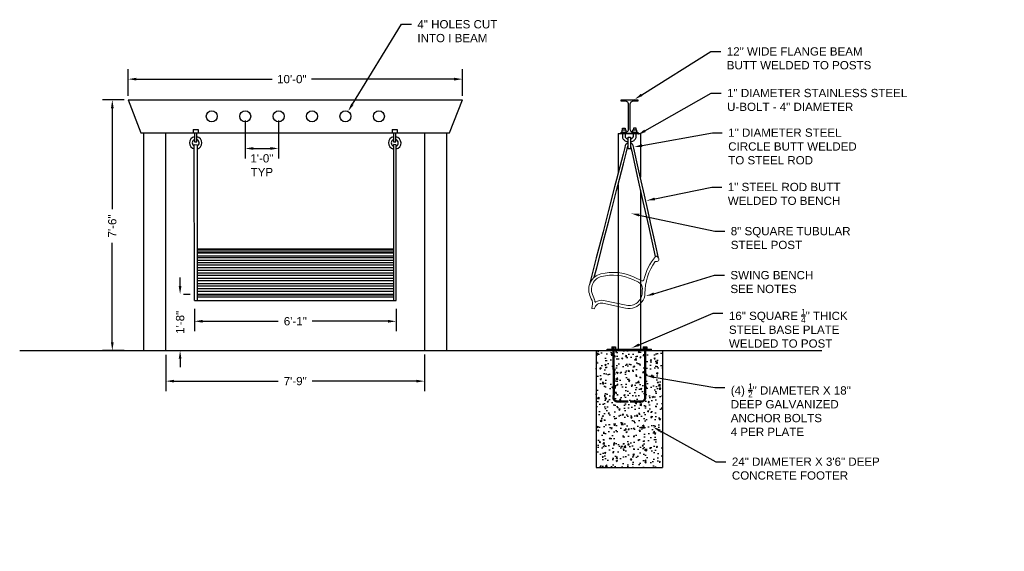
# Model space of a CAD drawing. Header units: feet. Extents: x -2747 to -2628, y 3172 to 3285.
# Tile 3 of 5: x -2747 to -2717, y 3269 to 3285. Entities that reach past the tile are written whole.
import ezdxf
from ezdxf import colors
from ezdxf.entities.mleader import LeaderData, LeaderLine
from ezdxf.math import Vec2, Vec3

# ---------------------------------------------------------------- set-up
doc = ezdxf.new("R2010")
doc.units = ezdxf.units.FT
doc.header["$LTSCALE"] = 20
doc.header["$MEASUREMENT"] = 0
doc.linetypes.add('SLD-Solid', pattern=[0])
doc.layers.add('MCD-P-SWING', color=152, linetype='Continuous')
doc.layers.add('MCD-TEXT', color=7, linetype='Continuous')
doc.styles.add('MCD basic', font='arial.ttf', dxfattribs={"height": 0.125})
doc.dimstyles.new('MCD-ENG', dxfattribs={"dimtxt": 0.125, "dimasz": 0.125, "dimexe": 0.15, "dimexo": 0.0625, "dimgap": 0.09, "dimtad": 0, "dimzin": 0, "dimdsep": 46, "dimtxsty": 'MCD basic', "dimcen": 0.09, "dimclrd": 256, "dimclre": 256, "dimclrt": 256, "dimadec": 1, "dimazin": 1, "dimtfac": 1, "dimtofl": 0, "dimtmove": 0, "dimatfit": 3, "dimfxl": 1, "dimtolj": 1, "dimtzin": 0, "dimlwd": -1, "dimarcsym": 0})

# ---------------------------------------------------------------- blocks, each defined once
blk = doc.blocks.new('*D83')
at = {"layer": 'Defpoints', "color": 0, "lineweight": 50, "ltscale": 0.25, "transparency": 16777216}
for p in [(-2733.545, 3283.02), (-2743.639, 3282.392), (-2733.545, 3282.392)]:
    blk.add_point(p, dxfattribs=at)
at = {"layer": 'MCD-TEXT', "lineweight": -2, "ltscale": 0.25, "transparency": 16777216}
for p, q in [((-2743.639, 3282.517), (-2743.639, 3283.32)), ((-2733.545, 3282.517), (-2733.545, 3283.32))]:
    blk.add_line(p, q, dxfattribs=at)
at = {"layer": 'MCD-TEXT', "ltscale": 0.25, "transparency": 16777216}
for p, q in [((-2743.389, 3283.02), (-2739.295, 3283.02)), ((-2733.795, 3283.02), (-2738.1, 3283.02))]:
    blk.add_line(p, q, dxfattribs=at)
at = {"layer": 'MCD-TEXT', "lineweight": 50, "ltscale": 0.25, "transparency": 16777216}
for points in [[(-2743.389, 3283.062), (-2743.389, 3282.978), (-2743.639, 3283.02)], [(-2733.795, 3283.062), (-2733.795, 3282.978), (-2733.545, 3283.02)]]:
    blk.add_solid(points, dxfattribs=at)
at = {"layer": 'MCD-TEXT', "ltscale": 0.25, "transparency": 16777216, "insert": (-2738.697, 3283.02), "char_height": 0.25, "attachment_point": 5, "style": 'MCD basic'}
blk.add_mtext('\\A1;10\'-0"', dxfattribs=at)
blk = doc.blocks.new('*D84')
at = {"layer": 'Defpoints', "color": 0, "lineweight": 50, "ltscale": 0.25, "transparency": 16777216}
for p in [(-2743.639, 3282.392), (-2744.119, 3274.821), (-2743.639, 3274.821)]:
    blk.add_point(p, dxfattribs=at)
at = {"layer": 'MCD-TEXT', "lineweight": -2, "ltscale": 0.25, "transparency": 16777216}
for p, q in [((-2743.764, 3282.392), (-2744.419, 3282.392)), ((-2743.764, 3274.821), (-2744.419, 3274.821))]:
    blk.add_line(p, q, dxfattribs=at)
at = {"layer": 'MCD-TEXT', "ltscale": 0.25, "transparency": 16777216}
for p, q in [((-2744.119, 3282.142), (-2744.119, 3279.095)), ((-2744.119, 3275.071), (-2744.119, 3278.072))]:
    blk.add_line(p, q, dxfattribs=at)
at = {"layer": 'MCD-TEXT', "lineweight": 50, "ltscale": 0.25, "transparency": 16777216}
for points in [[(-2744.16, 3282.142), (-2744.077, 3282.142), (-2744.119, 3282.392)], [(-2744.16, 3275.071), (-2744.077, 3275.071), (-2744.119, 3274.821)]]:
    blk.add_solid(points, dxfattribs=at)
at = {"layer": 'MCD-TEXT', "ltscale": 0.25, "transparency": 16777216, "insert": (-2744.119, 3278.584), "char_height": 0.25, "attachment_point": 5, "rotation": 90, "style": 'MCD basic'}
blk.add_mtext('\\A1;7\'-6"', dxfattribs=at)
blk = doc.blocks.new('*D85')
at = {"layer": 'Defpoints', "color": 0, "lineweight": 50, "ltscale": 0.25, "transparency": 16777216}
for p in [(-2740.105, 3281.899), (-2739.096, 3281.899), (-2739.096, 3280.926)]:
    blk.add_point(p, dxfattribs=at)
at = {"layer": 'MCD-TEXT', "lineweight": -2, "ltscale": 0.25, "transparency": 16777216}
for p, q in [((-2740.105, 3281.774), (-2740.105, 3280.626)), ((-2739.096, 3281.774), (-2739.096, 3280.626))]:
    blk.add_line(p, q, dxfattribs=at)
at = {"layer": 'MCD-TEXT', "ltscale": 0.25, "transparency": 16777216}
blk.add_line((-2739.855, 3280.926), (-2739.346, 3280.926), dxfattribs=at)
at = {"layer": 'MCD-TEXT', "lineweight": 50, "ltscale": 0.25, "transparency": 16777216}
for points in [[(-2739.855, 3280.968), (-2739.855, 3280.884), (-2740.105, 3280.926)], [(-2739.346, 3280.968), (-2739.346, 3280.884), (-2739.096, 3280.926)]]:
    blk.add_solid(points, dxfattribs=at)
at = {"layer": 'MCD-TEXT', "ltscale": 0.25, "transparency": 16777216, "insert": (-2739.601, 3280.42), "char_height": 0.25, "attachment_point": 5, "style": 'MCD basic'}
blk.add_mtext('\\A1;1\'-0"\\PTYP', dxfattribs=at)
blk = doc.blocks.new('*D86')
at = {"layer": 'Defpoints', "color": 0, "lineweight": 50, "ltscale": 0.25, "transparency": 16777216}
for p in [(-2741.64, 3276.21), (-2735.544, 3276.21), (-2735.544, 3275.705)]:
    blk.add_point(p, dxfattribs=at)
at = {"layer": 'MCD-TEXT', "lineweight": -2, "ltscale": 0.25, "transparency": 16777216}
for p, q in [((-2741.64, 3276.085), (-2741.64, 3275.405)), ((-2735.544, 3276.085), (-2735.544, 3275.405))]:
    blk.add_line(p, q, dxfattribs=at)
at = {"layer": 'MCD-TEXT', "ltscale": 0.25, "transparency": 16777216}
for p, q in [((-2741.39, 3275.705), (-2739.105, 3275.705)), ((-2735.794, 3275.705), (-2738.079, 3275.705))]:
    blk.add_line(p, q, dxfattribs=at)
at = {"layer": 'MCD-TEXT', "lineweight": 50, "ltscale": 0.25, "transparency": 16777216}
for points in [[(-2741.39, 3275.747), (-2741.39, 3275.663), (-2741.64, 3275.705)], [(-2735.794, 3275.747), (-2735.794, 3275.663), (-2735.544, 3275.705)]]:
    blk.add_solid(points, dxfattribs=at)
at = {"layer": 'MCD-TEXT', "ltscale": 0.25, "transparency": 16777216, "insert": (-2738.592, 3275.705), "char_height": 0.25, "attachment_point": 5, "style": 'MCD basic'}
blk.add_mtext('\\A1;6\'-1"', dxfattribs=at)
blk = doc.blocks.new('*D87')
at = {"layer": 'Defpoints', "color": 0, "lineweight": 50, "ltscale": 0.25, "transparency": 16777216}
for p in [(-2742.09, 3276.525), (-2742.09, 3274.821), (-2742.071, 3274.821)]:
    blk.add_point(p, dxfattribs=at)
at = {"layer": 'MCD-TEXT', "ltscale": 0.25, "transparency": 16777216}
for p, q in [((-2742.071, 3276.775), (-2742.071, 3277.025)), ((-2742.071, 3274.571), (-2742.071, 3274.321))]:
    blk.add_line(p, q, dxfattribs=at)
at = {"layer": 'MCD-TEXT', "lineweight": -2, "ltscale": 0.25, "transparency": 16777216}
for p, q in [((-2741.965, 3276.525), (-2741.771, 3276.525)), ((-2741.965, 3274.821), (-2741.771, 3274.821))]:
    blk.add_line(p, q, dxfattribs=at)
at = {"layer": 'MCD-TEXT', "lineweight": 50, "ltscale": 0.25, "transparency": 16777216}
for points in [[(-2742.113, 3276.775), (-2742.03, 3276.775), (-2742.071, 3276.525)], [(-2742.113, 3274.571), (-2742.03, 3274.571), (-2742.071, 3274.821)]]:
    blk.add_solid(points, dxfattribs=at)
at = {"layer": 'MCD-TEXT', "ltscale": 0.25, "transparency": 16777216, "insert": (-2742.071, 3275.673), "char_height": 0.25, "attachment_point": 5, "rotation": 90, "style": 'MCD basic'}
blk.add_mtext('\\A1;1\'-8"', dxfattribs=at)
blk = doc.blocks.new('*D88')
at = {"layer": 'Defpoints', "color": 0, "lineweight": 50, "ltscale": 0.25, "transparency": 16777216}
for p in [(-2742.502, 3274.821), (-2734.689, 3274.824), (-2734.689, 3273.897)]:
    blk.add_point(p, dxfattribs=at)
at = {"layer": 'MCD-TEXT', "lineweight": -2, "ltscale": 0.25, "transparency": 16777216}
for p, q in [((-2742.502, 3274.696), (-2742.502, 3273.597)), ((-2734.689, 3274.699), (-2734.689, 3273.597))]:
    blk.add_line(p, q, dxfattribs=at)
at = {"layer": 'MCD-TEXT', "ltscale": 0.25, "transparency": 16777216}
for p, q in [((-2742.252, 3273.897), (-2739.107, 3273.897)), ((-2734.939, 3273.897), (-2738.084, 3273.897))]:
    blk.add_line(p, q, dxfattribs=at)
at = {"layer": 'MCD-TEXT', "lineweight": 50, "ltscale": 0.25, "transparency": 16777216}
for points in [[(-2742.252, 3273.939), (-2742.252, 3273.856), (-2742.502, 3273.897)], [(-2734.939, 3273.939), (-2734.939, 3273.856), (-2734.689, 3273.897)]]:
    blk.add_solid(points, dxfattribs=at)
at = {"layer": 'MCD-TEXT', "ltscale": 0.25, "transparency": 16777216, "insert": (-2738.595, 3273.897), "char_height": 0.25, "attachment_point": 5, "style": 'MCD basic'}
blk.add_mtext('\\A1;7\'-9"', dxfattribs=at)

msp = doc.modelspace()

# ---------------------------------------------------------------- hatches: boundary and pattern name
at = {"layer": 'MCD-P-SWING', "ltscale": 0.25}
h = msp.add_hatch(dxfattribs=at)
h.set_pattern_fill('AR-CONC', color=256, scale=0.06)
h.set_pattern_definition([(50, (0, 25.8312), (0.43035611, -0.03765128), [0.045, -0.495]), (355, (0, 25.8312), (-0.0832508, 0.45131528), [0.036, -0.396]), (100.451444, (0.03586, 25.82805), (0.34710531, 0.413663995), [0.038244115, -0.420685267]), (46.1842, (0, 25.9512), (0.6403448, -0.09931157), [0.0675, -0.7425]), (96.635635, (0.05336, 25.9429), (0.56079717, 0.58447116), [0.05736621, -0.63102826]), (351.184164, (0, 25.9512), (0.56079717, 0.58447116), [0.054, -0.594]), (21, (0.06, 25.9212), (0.35814423, -0.241571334), [0.045, -0.495]), (326, (0.06, 25.9212), (0.1459892, 0.435090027), [0.036, -0.396]), (71.451445, (0.08985, 25.90106), (0.504133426, 0.19351869), [0.038244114, -0.420685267]), (37.5, (0, 25.83119), (0.007295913, 0.1997363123), [0, -0.3912, 0, -0.402, 0, -0.3975]), (7.5, (0, 25.8312), (0.157841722, 0.236647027), [0, -0.2292, 0, -0.3822, 0, -0.1515]), (327.5, (-0.1338, 25.83119), (0.320293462, -0.013532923), [0, -0.15, 0, -0.468, 0, -0.621]), (317.5, (-0.1938, 25.8312), (0.349911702, 0.06006299), [0, -0.195, 0, -0.3108, 0, -0.441])])
h.paths.add_polyline_path([(-2727.505, 3274.821), (-2729.505, 3274.821), (-2729.505, 3271.288), (-2727.505, 3271.288)])

# ---------------------------------------------------------------- linework, layer by layer
for p, q in [((-2743.639, 3282.392), (-2733.545, 3282.392)), ((-2743.639, 3282.392), (-2743.256, 3281.402)), ((-2733.934, 3281.402), (-2733.545, 3282.392)), ((-2728.754, 3282.392), (-2728.249, 3282.392)), ((-2728.754, 3282.351), (-2728.754, 3282.392)), ((-2728.61, 3282.35), (-2728.754, 3282.351)), ((-2728.591, 3282.347), (-2728.61, 3282.35)), ((-2728.568, 3282.338), (-2728.591, 3282.347)), ((-2728.551, 3282.325), (-2728.568, 3282.338)), ((-2728.534, 3282.3), (-2728.551, 3282.325)), ((-2728.527, 3282.276), (-2728.534, 3282.3)), ((-2728.525, 3282.264), (-2728.527, 3282.276)), ((-2728.525, 3281.528), (-2728.525, 3282.264)), ((-2728.459, 3282.325), (-2728.484, 3282.266)), ((-2728.484, 3282.266), (-2728.484, 3281.509)), ((-2728.397, 3282.351), (-2728.459, 3282.325)), ((-2728.249, 3282.351), (-2728.397, 3282.351)), ((-2728.249, 3282.392), (-2728.249, 3282.351)), ((-2743.256, 3281.402), (-2733.934, 3281.402)), ((-2743.175, 3281.402), (-2743.175, 3274.821)), ((-2742.502, 3274.821), (-2742.502, 3281.402)), ((-2741.681, 3281.503), (-2741.681, 3281.402)), ((-2741.681, 3281.503), (-2741.526, 3281.503)), ((-2741.64, 3281.402), (-2741.636, 3281.131)), ((-2741.565, 3281.131), (-2741.565, 3281.402)), ((-2741.526, 3281.503), (-2741.526, 3281.402)), ((-2735.668, 3281.503), (-2735.668, 3281.402)), ((-2735.668, 3281.503), (-2735.513, 3281.503)), ((-2735.628, 3281.402), (-2735.624, 3281.131)), ((-2735.552, 3281.131), (-2735.552, 3281.402)), ((-2735.513, 3281.503), (-2735.513, 3281.402)), ((-2734.692, 3281.402), (-2734.689, 3274.821)), ((-2734.016, 3274.821), (-2734.016, 3281.402)), ((-2728.841, 3281.382), (-2728.168, 3281.382)), ((-2728.841, 3281.382), (-2728.841, 3280.176)), ((-2728.754, 3281.382), (-2728.754, 3281.423)), ((-2728.754, 3281.423), (-2728.599, 3281.423)), ((-2728.249, 3281.382), (-2728.754, 3281.382)), ((-2728.599, 3281.476), (-2728.734, 3281.476)), ((-2728.734, 3281.476), (-2728.734, 3281.423)), ((-2728.713, 3281.476), (-2728.713, 3281.537)), ((-2728.713, 3281.537), (-2728.633, 3281.537)), ((-2728.633, 3281.537), (-2728.633, 3281.476)), ((-2728.599, 3281.423), (-2728.599, 3281.476)), ((-2728.599, 3281.423), (-2728.579, 3281.43)), ((-2728.579, 3281.43), (-2728.562, 3281.439)), ((-2728.562, 3281.439), (-2728.551, 3281.449)), ((-2728.551, 3281.449), (-2728.541, 3281.46)), ((-2728.541, 3281.46), (-2728.532, 3281.476)), ((-2728.532, 3281.476), (-2728.527, 3281.496)), ((-2728.527, 3281.496), (-2728.525, 3281.528)), ((-2728.484, 3281.509), (-2728.459, 3281.449)), ((-2728.459, 3281.449), (-2728.411, 3281.423)), ((-2728.276, 3281.476), (-2728.411, 3281.476)), ((-2728.411, 3281.476), (-2728.411, 3281.423)), ((-2728.411, 3281.423), (-2728.397, 3281.423)), ((-2728.397, 3281.423), (-2728.343, 3281.423)), ((-2728.296, 3281.537), (-2728.377, 3281.537)), ((-2728.377, 3281.537), (-2728.377, 3281.476)), ((-2728.343, 3281.423), (-2728.251, 3281.423)), ((-2728.296, 3281.476), (-2728.296, 3281.537)), ((-2728.276, 3281.423), (-2728.276, 3281.476)), ((-2728.251, 3281.423), (-2728.251, 3281.382)), ((-2728.168, 3281.382), (-2728.168, 3280.056)), ((-2741.636, 3281.131), (-2741.565, 3281.131)), ((-2735.624, 3281.131), (-2735.552, 3281.131)), ((-2728.628, 3281.281), (-2728.624, 3281.269)), ((-2741.64, 3276.335), (-2741.643, 3281.041)), ((-2741.643, 3281.041), (-2741.56, 3281.039)), ((-2741.56, 3281.039), (-2741.56, 3276.335)), ((-2735.544, 3281.039), (-2735.628, 3281.041)), ((-2735.628, 3281.041), (-2735.628, 3276.335)), ((-2735.544, 3276.335), (-2735.544, 3281.039)), ((-2728.841, 3279.839), (-2728.841, 3274.821)), ((-2728.168, 3279.671), (-2728.168, 3274.821)), ((-2741.56, 3277.89), (-2735.628, 3277.89)), ((-2735.628, 3277.849), (-2741.56, 3277.849)), ((-2741.56, 3277.801), (-2735.628, 3277.801)), ((-2735.628, 3277.762), (-2741.56, 3277.762)), ((-2741.56, 3277.687), (-2735.628, 3277.687)), ((-2735.628, 3277.62), (-2741.56, 3277.62)), ((-2735.628, 3277.545), (-2741.56, 3277.545)), ((-2741.56, 3277.479), (-2735.628, 3277.479)), ((-2735.628, 3277.398), (-2741.56, 3277.398)), ((-2741.56, 3277.326), (-2735.628, 3277.326)), ((-2735.628, 3277.244), (-2741.56, 3277.244)), ((-2741.56, 3277.169), (-2735.628, 3277.169)), ((-2735.628, 3277.089), (-2741.56, 3277.089)), ((-2741.56, 3277.008), (-2735.628, 3277.008)), ((-2735.631, 3276.928), (-2741.56, 3276.928)), ((-2741.56, 3276.846), (-2735.628, 3276.846)), ((-2735.628, 3276.765), (-2741.56, 3276.765)), ((-2741.56, 3276.692), (-2735.628, 3276.692)), ((-2735.628, 3276.61), (-2741.56, 3276.61)), ((-2741.64, 3276.335), (-2735.544, 3276.335)), ((-2741.56, 3276.525), (-2735.628, 3276.525)), ((-2735.628, 3276.496), (-2741.56, 3276.496)), ((-2741.56, 3276.443), (-2735.628, 3276.443)), ((-2746.916, 3274.821), (-2722.691, 3274.821)), ((-2729.172, 3274.821), (-2729.172, 3274.863)), ((-2729.172, 3274.863), (-2727.838, 3274.863)), ((-2727.838, 3274.821), (-2727.838, 3274.863))]:
    msp.add_line(p, q, dxfattribs=at)
at = {"layer": 'MCD-P-SWING', "ltscale": 0.25, "flags": 128}
for points in [[(-2728.713, 3281.382), (-2728.713, 3281.301), (-2728.713, 3281.276), (-2728.71, 3281.262), (-2728.706, 3281.248), (-2728.698, 3281.23), (-2728.687, 3281.21), (-2728.673, 3281.192), (-2728.662, 3281.181), (-2728.647, 3281.168), (-2728.624, 3281.154), (-2728.606, 3281.146), (-2728.581, 3281.139), (-2728.566, 3281.136), (-2728.541, 3281.136)], [(-2728.633, 3281.382), (-2728.633, 3281.342), (-2728.633, 3281.311), (-2728.633, 3281.301), (-2728.629, 3281.285), (-2728.628, 3281.281), (-2728.624, 3281.269), (-2728.615, 3281.254), (-2728.606, 3281.244), (-2728.589, 3281.23), (-2728.57, 3281.222), (-2728.554, 3281.219), (-2728.541, 3281.22)], [(-2728.469, 3281.22), (-2728.45, 3281.22), (-2728.424, 3281.229), (-2728.403, 3281.244), (-2728.385, 3281.271), (-2728.379, 3281.296), (-2728.377, 3281.324), (-2728.377, 3281.349), (-2728.377, 3281.382)], [(-2728.469, 3281.136), (-2728.443, 3281.136), (-2728.43, 3281.138), (-2728.401, 3281.147), (-2728.377, 3281.159), (-2728.36, 3281.17), (-2728.344, 3281.184), (-2728.332, 3281.198), (-2728.319, 3281.217), (-2728.307, 3281.24), (-2728.301, 3281.259), (-2728.296, 3281.284), (-2728.295, 3281.303), (-2728.296, 3281.382)], [(-2728.541, 3281.077), (-2728.564, 3281.075), (-2728.598, 3281.059), (-2728.598, 3281.059), (-2728.618, 3281.038), (-2728.628, 3281.014), (-2728.64, 3280.96), (-2728.692, 3280.757), (-2728.889, 3279.992), (-2728.947, 3279.766), (-2729.13, 3279.055), (-2729.297, 3278.405), (-2729.5, 3277.619), (-2729.705, 3276.82)], [(-2728.541, 3281.272), (-2728.469, 3281.272), (-2728.469, 3280.915), (-2728.541, 3280.915), (-2728.541, 3281.272)], [(-2727.618, 3277.614), (-2727.68, 3277.89), (-2727.764, 3278.261), (-2727.86, 3278.686), (-2727.935, 3279.019), (-2728.046, 3279.514), (-2728.212, 3280.25), (-2728.366, 3280.935), (-2728.384, 3281.012), (-2728.41, 3281.058), (-2728.424, 3281.067), (-2728.44, 3281.074), (-2728.463, 3281.077), (-2728.469, 3281.077)], [(-2729.561, 3277.036), (-2729.487, 3277.323), (-2729.367, 3277.793), (-2729.269, 3278.174), (-2729.135, 3278.697), (-2729.032, 3279.096), (-2728.889, 3279.654), (-2728.801, 3279.997), (-2728.681, 3280.464), (-2728.599, 3280.782), (-2728.555, 3280.955), (-2728.545, 3280.992), (-2728.541, 3280.992)], [(-2728.469, 3280.992), (-2728.464, 3280.992), (-2728.432, 3280.846), (-2728.262, 3280.087), (-2728.091, 3279.326), (-2727.926, 3278.592), (-2727.718, 3277.661)], [(-2729.505, 3274.821), (-2729.505, 3271.288)], [(-2729.036, 3274.93), (-2728.922, 3274.93), (-2728.922, 3274.863)], [(-2729.036, 3274.93), (-2729.036, 3274.863)], [(-2728.081, 3274.93), (-2727.973, 3274.93), (-2727.973, 3274.863)], [(-2728.081, 3274.93), (-2728.081, 3274.863)], [(-2727.505, 3274.821), (-2727.505, 3271.288)], [(-2729.505, 3271.288), (-2727.505, 3271.288)]]:
    msp.add_lwpolyline(points, dxfattribs=at)
at = {"layer": 'MCD-P-SWING', "linetype": 'SLD-Solid', "lineweight": 15}
msp.add_lwpolyline([(-2727.672, 3277.667, 0.420469), (-2727.716, 3277.662, 0.112518), (-2728.066, 3276.959, -0.473913), (-2728.124, 3276.931), (-2728.359, 3277.041, 0.171394), (-2729.362, 3277.138, 0.456827), (-2729.694, 3276.487), (-2729.651, 3276.379, -0.187839), (-2729.627, 3276.167), (-2729.638, 3276.093), (-2729.555, 3276.08, -0.429634), (-2729.304, 3276.253), (-2728.615, 3276.106, 0.297199), (-2728.126, 3276.291, 0.175216), (-2728.031, 3276.543, -0.153485), (-2727.727, 3277.509), (-2727.686, 3277.509, 0.727021), (-2727.638, 3277.638)], format="xyb", close=True, dxfattribs=at)
msp.add_lwpolyline([(-2728.395, 3276.964, 0.171286), (-2729.342, 3277.057, 0.463168), (-2729.617, 3276.519), (-2729.573, 3276.411, -0.059451), (-2729.543, 3276.3, 0.557439), (-2729.516, 3276.288, -0.207558), (-2729.286, 3276.335), (-2728.597, 3276.188, 0.471793), (-2728.115, 3276.573, -0.016096), (-2728.109, 3276.686, 0.313364), (-2728.225, 3276.885), (-2728.395, 3276.964)], format="xyb", dxfattribs=at)
at = {"layer": 'MCD-P-SWING', "lineweight": 50, "ltscale": 0.25, "flags": 128}
for points in [[(-2728.539, 3273.287), (-2728.883, 3273.286), (-2728.898, 3273.288), (-2728.913, 3273.294), (-2728.926, 3273.3), (-2728.937, 3273.309), (-2728.948, 3273.318), (-2728.957, 3273.326), (-2728.967, 3273.342), (-2728.973, 3273.357), (-2728.977, 3273.366), (-2728.979, 3273.389), (-2728.976, 3273.541), (-2728.977, 3274.935)], [(-2728.473, 3273.287), (-2728.132, 3273.287), (-2728.103, 3273.287), (-2728.079, 3273.303), (-2728.059, 3273.318), (-2728.039, 3273.345), (-2728.027, 3273.379), (-2728.028, 3273.393), (-2728.025, 3273.621), (-2728.027, 3274.909), (-2728.027, 3274.929)]]:
    msp.add_lwpolyline(points, dxfattribs=at)
at = {"layer": 'MCD-P-SWING', "ltscale": 0.25}
for centre in [(-2741.115, 3281.899), (-2740.105, 3281.899), (-2739.096, 3281.899), (-2738.086, 3281.899), (-2737.077, 3281.899), (-2736.068, 3281.899)]:
    msp.add_circle(centre, 0.167, dxfattribs=at)
for centre, radius, start, end in [((-2741.6, 3281.093), 0.188, 101.8604, 256.8764), ((-2741.6, 3281.093), 0.105, 110.8151, 246.0554), ((-2741.6, 3281.093), 0.188, 282.4478, 79.1494), ((-2741.6, 3281.093), 0.105, 292.6383, 70.3558), ((-2735.587, 3281.093), 0.188, 101.8604, 257.3812), ((-2735.587, 3281.093), 0.105, 110.8151, 247.0384), ((-2735.587, 3281.093), 0.188, 283.4982, 79.1494), ((-2735.587, 3281.093), 0.105, 294.6335, 70.3558)]:
    msp.add_arc(centre, radius, start, end, dxfattribs=at)

# ---------------------------------------------------------------- dimensions: what is measured, and where the dimension line sits
at = {"layer": 'MCD-TEXT', "ltscale": 0.25}
for base, p1, p2, text, picture, middle in [((-2733.545, 3283.02), (-2743.639, 3282.392), (-2733.545, 3282.392), '10\'-0"', '*D83', (-2738.697, 3283.02)), ((-2739.096, 3280.926), (-2740.105, 3281.899), (-2739.096, 3281.899), '1\'-0"\\PTYP', '*D85', (-2739.601, 3280.42))]:
    dim = msp.add_linear_dim(base=base, p1=p1, p2=p2, text=text, dimstyle='MCD-ENG', override={"dimpost": "'"}, dxfattribs=at)
    dim.commit()
    dim.dimension.update_dxf_attribs({"geometry": picture, "text_midpoint": middle, "dimtype": 160})
dim = msp.add_linear_dim(base=(-2744.119, 3274.821), p1=(-2743.639, 3282.392), p2=(-2743.639, 3274.821), angle=90, text='7\'-6"', dimstyle='MCD-ENG', override={"dimpost": "'"}, dxfattribs=at)
dim.commit()
dim.dimension.update_dxf_attribs({"geometry": '*D84', "text_midpoint": (-2744.119, 3278.584), "dimtype": 160})
dim = msp.add_linear_dim(base=(-2742.071, 3274.821), p1=(-2742.09, 3276.525), p2=(-2742.09, 3274.821), angle=90, text='1\'-8"', dimstyle='MCD-ENG', override={"dimpost": "'"}, dxfattribs=at)
dim.commit()
dim.dimension.update_dxf_attribs({"geometry": '*D87', "text_midpoint": (-2742.071, 3275.673)})
for base, p1, p2, text, override, picture, middle in [((-2735.544, 3275.705), (-2741.64, 3276.21), (-2735.544, 3276.21), '6\'-1"', {"dimgap": 0.09, "dimpost": "'"}, '*D86', (-2738.592, 3275.705)), ((-2734.689, 3273.897), (-2742.502, 3274.821), (-2734.689, 3274.824), '7\'-9"', {"dimpost": "'"}, '*D88', (-2738.595, 3273.897))]:
    dim = msp.add_linear_dim(base=base, p1=p1, p2=p2, text=text, dimstyle='MCD-ENG', override=override, dxfattribs=at)
    dim.commit()
    dim.dimension.update_dxf_attribs({"geometry": picture, "text_midpoint": middle})

# ---------------------------------------------------------------- leaders
ml = msp.add_multileader_mtext('Standard', dxfattribs=at)
ml.set_content('4" HOLES CUT \\PINTO I BEAM', color=256, style='MCD basic')
ml.set_leader_properties()
ml.build(insert=Vec2(0, 0))
ml.multileader.update_dxf_attribs({"dogleg_length": 0.15, "arrow_head_size": 0.25, "scale": 2})
ctx = ml.context
ctx.base_point, ctx.scale, ctx.char_height, ctx.arrow_head_size, ctx.landing_gap_size, ctx.plane_origin = Vec3(-2735.084, 3284.676), 2, 0.25, 0.25, 0.18, Vec3(-2737.077, 3282.066)
notes = []
notes.append((ctx, [(0, (1, 1, 0), (-2735.384, 3284.676), (1, 0), 0.3, [(0, [(-2736.999, 3282.047)], 0, [])])]))
ctx.mtext.insert, ctx.mtext.flow_direction = Vec3(-2734.904, 3284.803), 5
ml = msp.add_multileader_mtext('Standard', dxfattribs=at)
ml.set_content('12" WIDE FLANGE BEAM\\PBUTT WELDED TO POSTS', color=256, style='MCD basic')
ml.set_leader_properties()
ml.build(insert=Vec2(0, 0))
ml.multileader.update_dxf_attribs({"dogleg_length": 0.15, "arrow_head_size": 0.25, "scale": 2})
ctx = ml.context
ctx.base_point, ctx.scale, ctx.char_height, ctx.arrow_head_size, ctx.landing_gap_size, ctx.plane_origin = Vec3(-2725.74, 3283.856), 2, 0.25, 0.25, 0.18, Vec3(-2728.34, 3282.413)
notes.append((ctx, [(0, (1, 1, 0), (-2726.04, 3283.856), (1, 0), 0.3, [(0, [(-2728.34, 3282.413)], 0, [])])]))
ctx.mtext.insert, ctx.mtext.flow_direction = Vec3(-2725.56, 3283.983), 5
ml = msp.add_multileader_mtext('Standard', dxfattribs=at)
ml.set_content('1" DIAMETER STAINLESS STEEL\\PU-BOLT - 4" DIAMETER', color=256, style='MCD basic')
ml.set_leader_properties()
ml.build(insert=Vec2(0, 0))
ml.multileader.update_dxf_attribs({"dogleg_length": 0.15, "arrow_head_size": 0.25, "scale": 2})
ctx = ml.context
ctx.base_point, ctx.scale, ctx.char_height, ctx.arrow_head_size, ctx.landing_gap_size, ctx.plane_origin = Vec3(-2725.73, 3282.599), 2, 0.25, 0.25, 0.18, Vec3(-2728.248, 3281.335)
notes.append((ctx, [(0, (1, 1, 0), (-2726.03, 3282.599), (1, 0), 0.3, [(0, [(-2728.248, 3281.335)], 0, [])])]))
ctx.mtext.insert, ctx.mtext.flow_direction = Vec3(-2725.55, 3282.726), 5
ml = msp.add_multileader_mtext('Standard', dxfattribs=at)
ml.set_content('1" DIAMETER STEEL \\PCIRCLE BUTT WELDED\\PTO STEEL ROD', color=256, style='MCD basic')
ml.set_leader_properties()
ml.build(insert=Vec2(0, 0))
ml.multileader.update_dxf_attribs({"dogleg_length": 0.15, "arrow_head_size": 0.25, "scale": 2})
ctx = ml.context
ctx.base_point, ctx.scale, ctx.char_height, ctx.arrow_head_size, ctx.landing_gap_size, ctx.plane_origin = Vec3(-2725.696, 3281.402), 2, 0.25, 0.25, 0.18, Vec3(-2728.359, 3280.969)
notes.append((ctx, [(0, (1, 1, 0), (-2725.996, 3281.402), (1, 0), 0.3, [(0, [(-2728.359, 3280.969)], 0, [])])]))
ctx.mtext.insert, ctx.mtext.flow_direction = Vec3(-2725.516, 3281.529), 5
ml = msp.add_multileader_mtext('Standard', dxfattribs=at)
ml.set_content('1" STEEL ROD BUTT\\PWELDED TO BENCH', color=256, style='MCD basic')
ml.set_leader_properties()
ml.build(insert=Vec2(0, 0))
ml.multileader.update_dxf_attribs({"dogleg_length": 0.15, "arrow_head_size": 0.25, "scale": 2})
ctx = ml.context
ctx.base_point, ctx.scale, ctx.char_height, ctx.arrow_head_size, ctx.landing_gap_size, ctx.plane_origin = Vec3(-2725.708, 3279.761), 2, 0.25, 0.25, 0.18, Vec3(-2728.049, 3279.595)
notes.append((ctx, [(0, (1, 1, 0), (-2726.008, 3279.761), (1, 0), 0.3, [(0, [(-2727.982, 3279.351)], 0, [])])]))
ctx.mtext.insert, ctx.mtext.flow_direction = Vec3(-2725.528, 3279.888), 5
ml = msp.add_multileader_mtext('Standard', dxfattribs=at)
ml.set_content('8" SQUARE TUBULAR\\PSTEEL POST', color=256, style='MCD basic')
ml.set_leader_properties()
ml.build(insert=Vec2(0, 0))
ml.multileader.update_dxf_attribs({"dogleg_length": 0.15, "arrow_head_size": 0.25, "scale": 2})
ctx = ml.context
ctx.base_point, ctx.scale, ctx.char_height, ctx.arrow_head_size, ctx.landing_gap_size, ctx.plane_origin = Vec3(-2725.619, 3278.427), 2, 0.25, 0.25, 0.18, Vec3(-2728.503, 3279.381)
notes.append((ctx, [(0, (1, 1, 0), (-2725.919, 3278.427), (1, 0), 0.3, [(0, [(-2728.448, 3278.963)], 0, [])])]))
ctx.mtext.insert, ctx.mtext.flow_direction = Vec3(-2725.439, 3278.554), 5
ml = msp.add_multileader_mtext('Standard', dxfattribs=at)
ml.set_content('SWING BENCH\\PSEE NOTES', color=256, style='MCD basic')
ml.set_leader_properties()
ml.build(insert=Vec2(0, 0))
ml.multileader.update_dxf_attribs({"dogleg_length": 0.15, "arrow_head_size": 0.25, "scale": 2})
ctx = ml.context
ctx.base_point, ctx.scale, ctx.char_height, ctx.arrow_head_size, ctx.landing_gap_size, ctx.plane_origin = Vec3(-2725.63, 3277.097), 2, 0.25, 0.25, 0.18, Vec3(-2728.004, 3276.465)
notes.append((ctx, [(0, (1, 1, 0), (-2725.93, 3277.097), (1, 0), 0.3, [(0, [(-2728.004, 3276.465)], 0, [])])]))
ctx.mtext.insert, ctx.mtext.flow_direction = Vec3(-2725.45, 3277.224), 5
ml = msp.add_multileader_mtext('Standard', dxfattribs=at)
ml.set_content('\\A1;16" SQUARE {\\H0.7x;\\S1/4;}" THICK\\PSTEEL BASE PLATE\\PWELDED TO POST', color=256, style='MCD basic')
ml.set_leader_properties()
ml.build(insert=Vec2(0, 0))
ml.multileader.update_dxf_attribs({"dogleg_length": 0.15, "arrow_head_size": 0.25, "scale": 2})
ctx = ml.context
ctx.base_point, ctx.scale, ctx.char_height, ctx.arrow_head_size, ctx.landing_gap_size, ctx.plane_origin = Vec3(-2725.675, 3275.952), 2, 0.25, 0.25, 0.18, Vec3(-2728.437, 3274.899)
notes.append((ctx, [(0, (1, 1, 0), (-2725.975, 3275.952), (1, 0), 0.3, [(0, [(-2728.437, 3274.899)], 0, [])])]))
ctx.mtext.insert, ctx.mtext.flow_direction = Vec3(-2725.495, 3276.079), 5
ml = msp.add_multileader_mtext('Standard', dxfattribs=at)
ml.set_content('\\A1;(4) {\\H0.7x;\\S1/2;}" DIAMETER X 18"\\PDEEP GALVANIZED\\PANCHOR BOLTS \\P4 PER PLATE', color=256, style='MCD basic')
ml.set_leader_properties()
ml.build(insert=Vec2(0, 0))
ml.multileader.update_dxf_attribs({"dogleg_length": 0.15, "arrow_head_size": 0.25, "scale": 2})
ctx = ml.context
ctx.base_point, ctx.scale, ctx.char_height, ctx.arrow_head_size, ctx.landing_gap_size, ctx.plane_origin = Vec3(-2725.619, 3273.702), 2, 0.25, 0.25, 0.18, Vec3(-2728.003, 3274.064)
notes.append((ctx, [(0, (1, 1, 0), (-2725.919, 3273.702), (1, 0), 0.3, [(0, [(-2728.003, 3274.064)], 0, [])])]))
ctx.mtext.insert, ctx.mtext.width, ctx.mtext.flow_direction = Vec3(-2725.439, 3273.827), 4.13086, 5
ml = msp.add_multileader_mtext('Standard', dxfattribs=at)
ml.set_content('24" DIAMETER X 3\'6" DEEP\\PCONCRETE FOOTER', color=256, style='MCD basic')
ml.set_leader_properties()
ml.build(insert=Vec2(0, 0))
ml.multileader.update_dxf_attribs({"dogleg_length": 0.15, "arrow_head_size": 0.25, "scale": 2})
ctx = ml.context
ctx.base_point, ctx.scale, ctx.char_height, ctx.arrow_head_size, ctx.landing_gap_size, ctx.plane_origin = Vec3(-2725.586, 3271.462), 2, 0.25, 0.25, 0.18, Vec3(-2727.793, 3272.517)
notes.append((ctx, [(0, (1, 1, 0), (-2725.886, 3271.462), (1, 0), 0.3, [(0, [(-2727.793, 3272.517)], 0, [])])]))
ctx.mtext.insert, ctx.mtext.flow_direction = Vec3(-2725.406, 3271.589), 5
for ctx, leaders in notes:
    for number, flags, end, landing, length, lines in leaders:
        leader = LeaderData()
        leader.index, (leader.has_last_leader_line, leader.has_dogleg_vector, leader.attachment_direction) = number, flags
        leader.last_leader_point, leader.dogleg_vector, leader.dogleg_length = Vec3(end), Vec3(landing), length
        for number, points, colour, breaks in lines:
            line = LeaderLine()
            line.index, line.vertices, line.color, line.breaks = number, Vec3.list(points), colors.encode_raw_color(colour), breaks
            leader.lines.append(line)
        ctx.leaders.append(leader)

doc.saveas('drawing.dxf')
